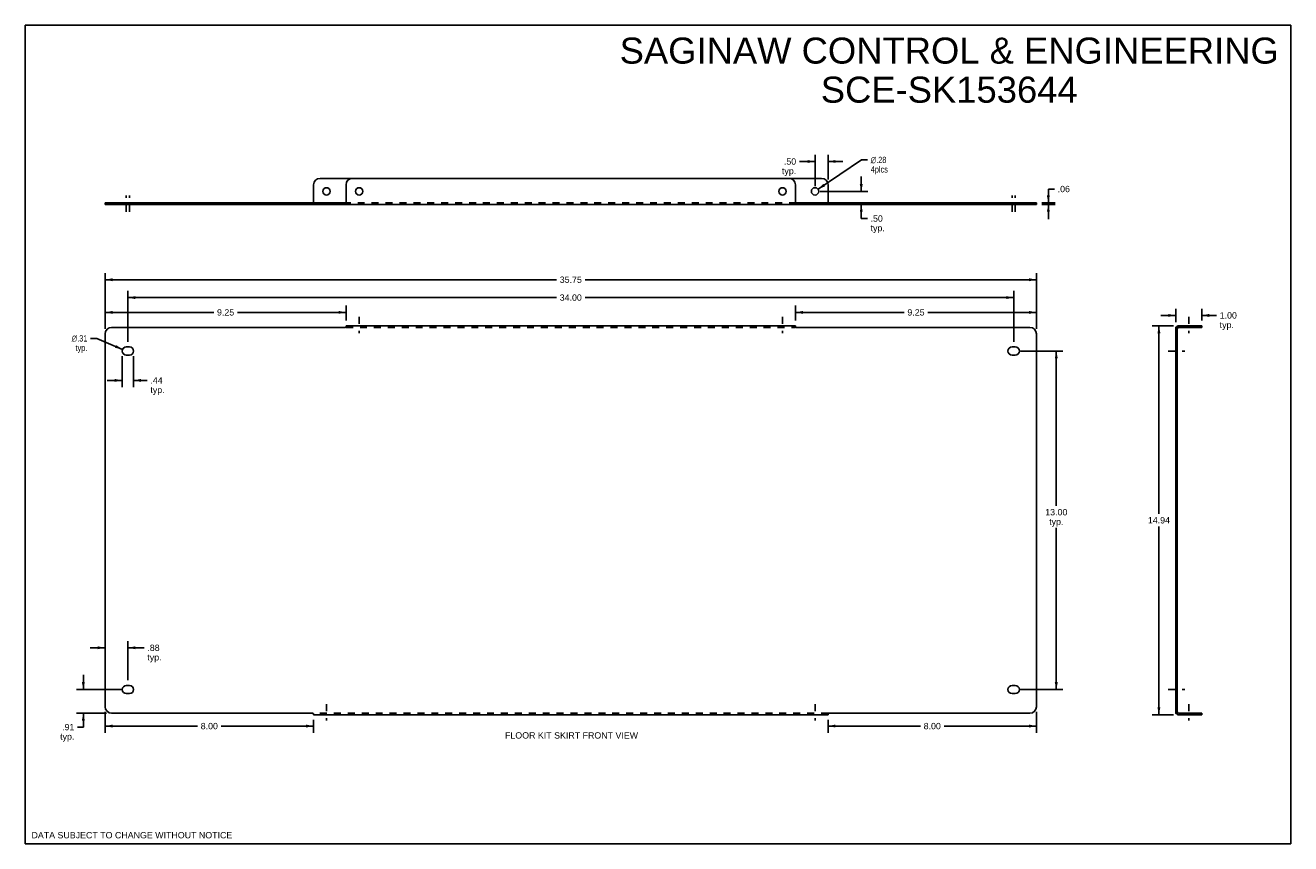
# Model space of a CAD drawing. Header units: inches. Extents: x 0 to 48.6, y 0 to 31.4.
import ezdxf

# ---------------------------------------------------------------- set-up
doc = ezdxf.new("R2010")
doc.units = ezdxf.units.IN
doc.header["$LTSCALE"] = 2.671429
doc.header["$MEASUREMENT"] = 0
doc.linetypes.add('DASHED', pattern=[0.2, 0.1, -0.1])
doc.linetypes.add('HIDDEN', pattern=[0.2, 0.1, -0.1])
doc.layers.get('0').update_dxf_attribs({"linetype": 'CONTINUOUS'})
for name, color, linetype in [('02___PRT_ALL_AXES', 7, 'CONTINUOUS'), ('DEFAULT_2', 8, 'HIDDEN'), ('DIMENSIONS', 7, 'CONTINUOUS')]:
    doc.layers.add(name, color=color, linetype=linetype)
doc.styles.get("Standard").update_dxf_attribs({"font": 'arial.ttf'})
doc.styles.add('TEXTSTYLE_1', font='gdt', dxfattribs={"width": 0.8})
doc.dimstyles.new('DIMSTYLE_1', dxfattribs={"dimtxt": 0.242857, "dimasz": 0.285714, "dimexe": 0.09, "dimexo": 0.07, "dimgap": 0.0425, "dimtad": 0, "dimtih": 1, "dimtoh": 1, "dimzin": 4, "dimdsep": 46, "dimtxsty": 'Standard', "dimblk": '_FILLED', "dimblk1": '_FILLED', "dimblk2": '_FILLED', "dimcen": 0.09, "dimazin": 1, "dimtfac": 1, "dimtofl": 0, "dimtmove": 0, "dimatfit": 3, "dimldrblk": '_FILLED', "dimfxl": 0, "dimtolj": 1, "dimtzin": 4, "dimarcsym": 0})
doc.dimstyles.new('DIMSTYLE_2', dxfattribs={"dimtxt": 0.242857, "dimasz": 0.285714, "dimexe": 0.09, "dimexo": 0.07, "dimgap": 0.09, "dimtad": 0, "dimtih": 1, "dimtoh": 1, "dimzin": 4, "dimdsep": 46, "dimtxsty": 'Standard', "dimblk": '_FILLED', "dimblk1": '_FILLED', "dimblk2": '_FILLED', "dimcen": 0.09, "dimazin": 1, "dimtfac": 1, "dimtofl": 0, "dimtmove": 0, "dimatfit": 1, "dimldrblk": '_FILLED', "dimfxl": 0, "dimtolj": 1, "dimtzin": 4, "dimarcsym": 0})

# ---------------------------------------------------------------- blocks, each defined once
blk = doc.blocks.new('_FILLED')
at = {"color": 0, "linetype": 'ByBlock'}
blk.add_solid([(0, 0), (-1, 0.2), (-1, -0.2)], dxfattribs=at)
blk = doc.blocks.new('*D1')
at = {"layer": 'DIMENSIONS', "color": 2, "linetype": 'Continuous'}
for p, q in [((3.063, 19.778), (3.063, 21.915)), ((38.813, 19.778), (38.813, 21.915)), ((3.063, 21.658), (20.392, 21.658)), ((38.813, 21.658), (21.484, 21.658))]:
    blk.add_line(p, q, dxfattribs=at)
at = {"layer": 'DIMENSIONS', "color": 2, "linetype": 'Continuous', "xscale": 0.2857142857, "yscale": 0.2857142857, "zscale": 0.2857142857, "rotation": 180}
blk.add_blockref('_FILLED', (3.063, 21.658), dxfattribs=at)
at = {"layer": 'DIMENSIONS', "color": 2, "linetype": 'Continuous', "xscale": 0.2857142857, "yscale": 0.2857142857, "zscale": 0.2857142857}
blk.add_blockref('_FILLED', (38.813, 21.658), dxfattribs=at)
at = {"layer": 'DIMENSIONS', "color": 2, "linetype": 'Continuous', "insert": (20.938, 21.78), "char_height": 0.2429, "width": 0.84865, "attachment_point": 2, "line_spacing_factor": 0.9}
blk.add_mtext('35.75', dxfattribs=at)
blk = doc.blocks.new('*D2')
at = {"layer": 'DIMENSIONS', "color": 2, "linetype": 'Continuous'}
for p, q in [((44.077, 19.888), (43.255, 19.888)), ((43.513, 19.888), (43.513, 12.663)), ((43.513, 4.951), (43.513, 12.177)), ((44.077, 4.951), (43.255, 4.951))]:
    blk.add_line(p, q, dxfattribs=at)
at = {"layer": 'DIMENSIONS', "color": 2, "linetype": 'Continuous', "xscale": 0.2857142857, "yscale": 0.2857142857, "zscale": 0.2857142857}
for p, rotation in [((43.513, 19.888), 90), ((43.513, 4.951), 270)]:
    blk.add_blockref('_FILLED', p, dxfattribs=dict(at, rotation=rotation))
at = {"layer": 'DIMENSIONS', "color": 2, "linetype": 'Continuous', "insert": (43.513, 12.541), "char_height": 0.2429, "width": 0.84865, "attachment_point": 2, "line_spacing_factor": 0.9}
blk.add_mtext('14.94', dxfattribs=at)
blk = doc.blocks.new('*D3')
at = {"layer": 'DIMENSIONS', "color": 2, "linetype": 'Continuous'}
for p, q in [((29.563, 20.088), (29.563, 20.662)), ((29.563, 20.404), (33.737, 20.404)), ((38.813, 20.404), (34.64, 20.404)), ((38.813, 19.778), (38.813, 20.662))]:
    blk.add_line(p, q, dxfattribs=at)
at = {"layer": 'DIMENSIONS', "color": 2, "linetype": 'Continuous', "xscale": 0.2857142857, "yscale": 0.2857142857, "zscale": 0.2857142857, "rotation": 180}
blk.add_blockref('_FILLED', (29.563, 20.404), dxfattribs=at)
at = {"layer": 'DIMENSIONS', "color": 2, "linetype": 'Continuous', "xscale": 0.2857142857, "yscale": 0.2857142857, "zscale": 0.2857142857}
blk.add_blockref('_FILLED', (38.813, 20.404), dxfattribs=at)
at = {"layer": 'DIMENSIONS', "color": 2, "linetype": 'Continuous', "insert": (34.188, 20.526), "char_height": 0.2429, "width": 0.65996, "attachment_point": 2, "line_spacing_factor": 0.9}
blk.add_mtext('9.25', dxfattribs=at)
blk = doc.blocks.new('*D4')
at = {"layer": 'DIMENSIONS', "color": 2, "linetype": 'Continuous'}
for p, q in [((3.063, 19.778), (3.063, 20.662)), ((3.063, 20.404), (7.237, 20.404)), ((12.313, 20.404), (8.14, 20.404)), ((12.313, 20.088), (12.313, 20.662))]:
    blk.add_line(p, q, dxfattribs=at)
at = {"layer": 'DIMENSIONS', "color": 2, "linetype": 'Continuous', "xscale": 0.2857142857, "yscale": 0.2857142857, "zscale": 0.2857142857, "rotation": 180}
blk.add_blockref('_FILLED', (3.063, 20.404), dxfattribs=at)
at = {"layer": 'DIMENSIONS', "color": 2, "linetype": 'Continuous', "xscale": 0.2857142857, "yscale": 0.2857142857, "zscale": 0.2857142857}
blk.add_blockref('_FILLED', (12.313, 20.404), dxfattribs=at)
at = {"layer": 'DIMENSIONS', "color": 2, "linetype": 'Continuous', "insert": (7.688, 20.526), "char_height": 0.2429, "width": 0.65996, "attachment_point": 2, "line_spacing_factor": 0.9}
blk.add_mtext('9.25', dxfattribs=at)
blk = doc.blocks.new('*D5')
at = {"layer": 'DIMENSIONS', "color": 2, "linetype": 'Continuous'}
for p, q in [((3.063, 5.061), (3.063, 4.261)), ((3.063, 4.518), (6.612, 4.518)), ((11.063, 4.518), (7.515, 4.518)), ((11.063, 4.751), (11.063, 4.261))]:
    blk.add_line(p, q, dxfattribs=at)
at = {"layer": 'DIMENSIONS', "color": 2, "linetype": 'Continuous', "xscale": 0.2857142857, "yscale": 0.2857142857, "zscale": 0.2857142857, "rotation": 180}
blk.add_blockref('_FILLED', (3.063, 4.518), dxfattribs=at)
at = {"layer": 'DIMENSIONS', "color": 2, "linetype": 'Continuous', "xscale": 0.2857142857, "yscale": 0.2857142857, "zscale": 0.2857142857}
blk.add_blockref('_FILLED', (11.063, 4.518), dxfattribs=at)
at = {"layer": 'DIMENSIONS', "color": 2, "linetype": 'Continuous', "insert": (7.063, 4.639), "char_height": 0.2429, "width": 0.65996, "attachment_point": 2, "line_spacing_factor": 0.9}
blk.add_mtext('8.00', dxfattribs=at)
blk = doc.blocks.new('*D6')
at = {"layer": 'DIMENSIONS', "color": 2, "linetype": 'Continuous'}
for p, q in [((38.813, 5.061), (38.813, 4.261)), ((30.813, 4.751), (30.813, 4.261)), ((30.813, 4.518), (34.362, 4.518)), ((38.813, 4.518), (35.265, 4.518))]:
    blk.add_line(p, q, dxfattribs=at)
at = {"layer": 'DIMENSIONS', "color": 2, "linetype": 'Continuous', "xscale": 0.2857142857, "yscale": 0.2857142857, "zscale": 0.2857142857, "rotation": 180}
blk.add_blockref('_FILLED', (30.813, 4.518), dxfattribs=at)
at = {"layer": 'DIMENSIONS', "color": 2, "linetype": 'Continuous', "xscale": 0.2857142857, "yscale": 0.2857142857, "zscale": 0.2857142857}
blk.add_blockref('_FILLED', (38.813, 4.518), dxfattribs=at)
at = {"layer": 'DIMENSIONS', "color": 2, "linetype": 'Continuous', "insert": (34.813, 4.639), "char_height": 0.2429, "width": 0.65996, "attachment_point": 2, "line_spacing_factor": 0.9}
blk.add_mtext('8.00', dxfattribs=at)
blk = doc.blocks.new('*D7')
at = {"layer": 'DIMENSIONS', "color": 2, "linetype": 'Continuous'}
for p, q in [((44.157, 20.028), (44.157, 20.544)), ((45.157, 20.088), (45.157, 20.544)), ((44.157, 20.287), (43.586, 20.287)), ((45.157, 20.287), (45.725, 20.287))]:
    blk.add_line(p, q, dxfattribs=at)
at = {"layer": 'DIMENSIONS', "color": 2, "linetype": 'Continuous', "xscale": 0.2857142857, "yscale": 0.2857142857, "zscale": 0.2857142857}
blk.add_blockref('_FILLED', (44.157, 20.287), dxfattribs=at)
at = {"layer": 'DIMENSIONS', "color": 2, "linetype": 'Continuous', "xscale": 0.2857142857, "yscale": 0.2857142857, "zscale": 0.2857142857, "rotation": 180}
blk.add_blockref('_FILLED', (45.157, 20.287), dxfattribs=at)
at = {"layer": 'DIMENSIONS', "color": 2, "linetype": 'Continuous', "insert": (45.846, 20.408), "char_height": 0.2429, "width": 0.65996, "attachment_point": 1, "line_spacing_factor": 0.9}
blk.add_mtext('1.00\\Ptyp.', dxfattribs=at)
blk = doc.blocks.new('*D8')
at = {"layer": 'DIMENSIONS', "color": 2, "linetype": 'Continuous'}
for p, q in [((38.201, 18.92), (39.831, 18.92)), ((39.574, 18.92), (39.574, 12.975)), ((39.574, 5.92), (39.574, 12.125)), ((38.201, 5.92), (39.831, 5.92))]:
    blk.add_line(p, q, dxfattribs=at)
at = {"layer": 'DIMENSIONS', "color": 2, "linetype": 'Continuous', "xscale": 0.2857142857, "yscale": 0.2857142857, "zscale": 0.2857142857}
for p, rotation in [((39.574, 18.92), 90), ((39.574, 5.92), 270)]:
    blk.add_blockref('_FILLED', p, dxfattribs=dict(at, rotation=rotation))
at = {"layer": 'DIMENSIONS', "color": 2, "linetype": 'Continuous', "insert": (39.574, 12.853), "char_height": 0.2429, "width": 0.84865, "attachment_point": 2, "line_spacing_factor": 0.9}
blk.add_mtext('13.00\\Ptyp.', dxfattribs=at)
blk = doc.blocks.new('*D9')
at = {"color": 2, "linetype": 'Continuous'}
for p, q in [((2.228, 5.92), (2.228, 6.491)), ((3.676, 5.92), (1.97, 5.92)), ((3.113, 5.011), (1.97, 5.011)), ((2.228, 5.011), (2.228, 4.479)), ((2.228, 4.479), (2.005, 4.479))]:
    blk.add_line(p, q, dxfattribs=at)
at = {"color": 2, "linetype": 'Continuous', "xscale": 0.2857142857, "yscale": 0.2857142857, "zscale": 0.2857142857}
for p, rotation in [((2.228, 5.92), 270), ((2.228, 5.011), 90)]:
    blk.add_blockref('_FILLED', p, dxfattribs=dict(at, rotation=rotation))
at = {"color": 2, "linetype": 'Continuous', "insert": (1.884, 4.6), "char_height": 0.2429, "width": 0.5462, "attachment_point": 3, "line_spacing_factor": 0.9}
blk.add_mtext('.91\\Ptyp.', dxfattribs=at)
blk = doc.blocks.new('*D10')
at = {"color": 2, "linetype": 'Continuous'}
for p, q in [((3.938, 6.276), (3.938, 7.781)), ((3.063, 7.524), (2.492, 7.524)), ((3.938, 7.524), (4.564, 7.524))]:
    blk.add_line(p, q, dxfattribs=at)
at = {"color": 2, "linetype": 'Continuous', "xscale": 0.2857142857, "yscale": 0.2857142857, "zscale": 0.2857142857}
blk.add_blockref('_FILLED', (3.063, 7.524), dxfattribs=at)
at = {"color": 2, "linetype": 'Continuous', "xscale": 0.2857142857, "yscale": 0.2857142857, "zscale": 0.2857142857, "rotation": 180}
blk.add_blockref('_FILLED', (3.938, 7.524), dxfattribs=at)
at = {"color": 2, "linetype": 'Continuous', "insert": (4.685, 7.645), "char_height": 0.2429, "width": 0.5462, "attachment_point": 1, "line_spacing_factor": 0.9}
blk.add_mtext('.88\\Ptyp.', dxfattribs=at)
blk = doc.blocks.new('*D11')
at = {"color": 2, "linetype": 'Continuous'}
for p, q in [((3.719, 18.72), (3.719, 17.534)), ((4.157, 18.72), (4.157, 17.534)), ((3.719, 17.792), (3.148, 17.792)), ((4.157, 17.792), (4.679, 17.792))]:
    blk.add_line(p, q, dxfattribs=at)
at = {"color": 2, "linetype": 'Continuous', "xscale": 0.2857142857, "yscale": 0.2857142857, "zscale": 0.2857142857}
blk.add_blockref('_FILLED', (3.719, 17.792), dxfattribs=at)
at = {"color": 2, "linetype": 'Continuous', "xscale": 0.2857142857, "yscale": 0.2857142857, "zscale": 0.2857142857, "rotation": 180}
blk.add_blockref('_FILLED', (4.157, 17.792), dxfattribs=at)
at = {"color": 2, "linetype": 'Continuous', "insert": (4.801, 17.913), "char_height": 0.2429, "width": 0.5462, "attachment_point": 1, "line_spacing_factor": 0.9}
blk.add_mtext('.44\\Ptyp.', dxfattribs=at)
blk = doc.blocks.new('*D12')
at = {"color": 2, "linetype": 'Continuous'}
for p, q in [((2.742, 19.406), (2.506, 19.406)), ((3.732, 18.981), (2.742, 19.406))]:
    blk.add_line(p, q, dxfattribs=at)
at = {"color": 2, "linetype": 'Continuous', "xscale": 0.2857142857, "yscale": 0.2857142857, "zscale": 0.2857142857, "rotation": 336.7778791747}
blk.add_blockref('_FILLED', (3.732, 18.981), dxfattribs=at)
at = {"color": 2, "linetype": 'Continuous', "insert": (2.384, 19.528), "char_height": 0.24286, "width": 0.79508, "attachment_point": 3, "line_spacing_factor": 0.9, "style": 'TEXTSTYLE_1'}
blk.add_mtext('{\\fgdt;n}\\fArial;.31\\Ptyp.', dxfattribs=at)
blk = doc.blocks.new('*D13')
at = {"color": 2, "linetype": 'Continuous'}
for p, q in [((32.088, 25.051), (32.088, 25.622)), ((30.513, 25.051), (32.345, 25.051)), ((32.088, 24.551), (32.088, 24.008)), ((32.088, 24.008), (32.323, 24.008))]:
    blk.add_line(p, q, dxfattribs=at)
at = {"color": 2, "linetype": 'Continuous', "xscale": 0.2857142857, "yscale": 0.2857142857, "zscale": 0.2857142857}
for p, rotation in [((32.088, 25.051), 270), ((32.088, 24.551), 90)]:
    blk.add_blockref('_FILLED', p, dxfattribs=dict(at, rotation=rotation))
at = {"color": 2, "linetype": 'Continuous', "insert": (32.445, 24.129), "char_height": 0.2429, "width": 0.5462, "attachment_point": 1, "line_spacing_factor": 0.9}
blk.add_mtext('.50\\Ptyp.', dxfattribs=at)
blk = doc.blocks.new('*D14')
at = {"color": 2, "linetype": 'Continuous'}
for p, q in [((30.313, 25.251), (30.313, 26.456)), ((30.813, 25.501), (30.813, 26.456)), ((30.313, 26.199), (29.712, 26.199)), ((30.813, 26.199), (31.385, 26.199))]:
    blk.add_line(p, q, dxfattribs=at)
at = {"color": 2, "linetype": 'Continuous', "xscale": 0.2857142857, "yscale": 0.2857142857, "zscale": 0.2857142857}
blk.add_blockref('_FILLED', (30.313, 26.199), dxfattribs=at)
at = {"color": 2, "linetype": 'Continuous', "xscale": 0.2857142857, "yscale": 0.2857142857, "zscale": 0.2857142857, "rotation": 180}
blk.add_blockref('_FILLED', (30.813, 26.199), dxfattribs=at)
at = {"color": 2, "linetype": 'Continuous', "insert": (29.59, 26.32), "char_height": 0.2429, "width": 0.5462, "attachment_point": 3, "line_spacing_factor": 0.9}
blk.add_mtext('.50\\Ptyp.', dxfattribs=at)
blk = doc.blocks.new('*D15')
at = {"color": 2, "linetype": 'Continuous'}
for p, q in [((30.429, 25.13), (32.093, 26.26)), ((32.093, 26.26), (32.328, 26.26))]:
    blk.add_line(p, q, dxfattribs=at)
at = {"color": 2, "linetype": 'Continuous', "xscale": 0.2857142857, "yscale": 0.2857142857, "zscale": 0.2857142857, "rotation": 214.1840486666}
blk.add_blockref('_FILLED', (30.429, 25.13), dxfattribs=at)
at = {"color": 2, "linetype": 'Continuous', "insert": (32.45, 26.381), "char_height": 0.24286, "width": 0.79508, "attachment_point": 1, "line_spacing_factor": 0.9, "style": 'TEXTSTYLE_1'}
blk.add_mtext('{\\fgdt;n}\\fArial;.28\\P4plcs', dxfattribs=at)
blk = doc.blocks.new('*D16')
at = {"color": 2, "linetype": 'Continuous'}
for p, q in [((39.269, 24.611), (39.269, 25.142)), ((39.269, 25.142), (39.505, 25.142)), ((39.013, 24.611), (39.526, 24.611)), ((39.013, 24.551), (39.526, 24.551)), ((39.269, 24.551), (39.269, 23.98))]:
    blk.add_line(p, q, dxfattribs=at)
at = {"color": 2, "linetype": 'Continuous', "xscale": 0.2857142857, "yscale": 0.2857142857, "zscale": 0.2857142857}
for p, rotation in [((39.269, 24.611), 270), ((39.269, 24.551), 90)]:
    blk.add_blockref('_FILLED', p, dxfattribs=dict(at, rotation=rotation))
at = {"color": 2, "linetype": 'Continuous', "insert": (39.626, 25.263), "char_height": 0.2429, "width": 0.47127, "attachment_point": 1, "line_spacing_factor": 0.9}
blk.add_mtext('.06', dxfattribs=at)
blk = doc.blocks.new('*D17')
at = {"color": 2, "linetype": 'Continuous'}
for p, q in [((3.938, 19.276), (3.938, 21.229)), ((3.938, 20.972), (20.392, 20.972)), ((37.938, 20.972), (21.484, 20.972)), ((37.938, 19.276), (37.938, 21.229))]:
    blk.add_line(p, q, dxfattribs=at)
at = {"color": 2, "linetype": 'Continuous', "xscale": 0.2857142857, "yscale": 0.2857142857, "zscale": 0.2857142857, "rotation": 180}
blk.add_blockref('_FILLED', (3.938, 20.972), dxfattribs=at)
at = {"color": 2, "linetype": 'Continuous', "xscale": 0.2857142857, "yscale": 0.2857142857, "zscale": 0.2857142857}
blk.add_blockref('_FILLED', (37.938, 20.972), dxfattribs=at)
at = {"color": 2, "linetype": 'Continuous', "insert": (20.938, 21.093), "char_height": 0.2429, "width": 0.84865, "attachment_point": 2, "line_spacing_factor": 0.9}
blk.add_mtext('34.00', dxfattribs=at)

msp = doc.modelspace()

# ---------------------------------------------------------------- linework, layer by layer
at = {"color": 7, "linetype": 'Continuous'}
for p, q in [((0, 0), (0, 31.429)), ((0, 31.429), (48.571, 31.429)), ((48.571, 0), (48.571, 31.429)), ((11.063, 24.626), (11.063, 25.301)), ((11.313, 25.551), (12.563, 25.551)), ((29.313, 25.551), (30.563, 25.551)), ((30.813, 25.301), (30.813, 24.626)), ((3.063, 24.611), (3.063, 24.551)), ((3.063, 24.611), (12.287, 24.611)), ((12.291, 24.612), (12.287, 24.611)), ((12.287, 24.611), (12.287, 24.551)), ((29.586, 24.612), (29.589, 24.611)), ((29.589, 24.611), (38.813, 24.611)), ((29.589, 24.611), (29.589, 24.551)), ((38.813, 24.611), (38.813, 24.551)), ((44.217, 19.828), (44.157, 19.828)), ((44.186, 19.847), (44.197, 19.838)), ((44.217, 5.011), (44.217, 19.828)), ((44.277, 19.828), (45.157, 19.828)), ((45.157, 19.828), (45.157, 19.888)), ((44.217, 5.011), (44.157, 5.011)), ((44.186, 4.993), (44.197, 5.002)), ((44.277, 5.011), (45.157, 5.011)), ((45.157, 5.011), (45.157, 4.951)), ((0, 0), (48.571, 0))]:
    msp.add_line(p, q, dxfattribs=at)
at = {"color": 3, "linetype": 'Continuous'}
for p, q in [((12.313, 25.301), (12.313, 24.58)), ((29.313, 25.551), (12.563, 25.551)), ((29.563, 24.58), (29.563, 25.301)), ((12.287, 24.551), (3.063, 24.551)), ((12.291, 24.552), (12.287, 24.551)), ((12.298, 24.551), (29.579, 24.551)), ((29.585, 24.552), (29.589, 24.551)), ((38.813, 24.551), (29.589, 24.551)), ((3.063, 19.578), (3.063, 5.261)), ((12.287, 19.828), (3.313, 19.828)), ((12.291, 19.831), (12.287, 19.828)), ((12.294, 19.833), (12.291, 19.831)), ((12.313, 19.888), (12.313, 19.847)), ((12.313, 19.888), (29.563, 19.888)), ((29.563, 19.888), (29.563, 19.847)), ((29.585, 19.831), (29.589, 19.828)), ((38.563, 19.828), (29.589, 19.828)), ((38.813, 5.261), (38.813, 19.578)), ((44.157, 5.011), (44.157, 19.828)), ((44.182, 19.844), (44.178, 19.841)), ((44.186, 19.847), (44.182, 19.844)), ((44.277, 19.888), (45.157, 19.888)), ((3.313, 5.011), (11.037, 5.011)), ((11.041, 5.008), (11.037, 5.011)), ((11.063, 4.951), (11.063, 4.993)), ((30.813, 4.951), (11.063, 4.951)), ((30.813, 4.951), (30.813, 4.993)), ((30.832, 5.006), (30.835, 5.008)), ((30.835, 5.008), (30.839, 5.011)), ((30.839, 5.011), (38.563, 5.011)), ((44.182, 4.996), (44.178, 4.998)), ((44.186, 4.993), (44.182, 4.996)), ((45.157, 4.951), (44.277, 4.951))]:
    msp.add_line(p, q, dxfattribs=at)
at = {"color": 7, "linetype": 'Continuous'}
for points in [[(11.063, 24.626), (11.059, 24.625), (11.056, 24.624), (11.052, 24.622), (11.049, 24.619), (11.047, 24.616), (11.044, 24.614), (11.041, 24.612)], [(12.313, 24.626), (12.309, 24.625), (12.306, 24.624), (12.302, 24.622), (12.299, 24.619), (12.297, 24.616), (12.294, 24.614), (12.291, 24.612)], [(29.563, 24.626), (29.567, 24.625), (29.571, 24.624), (29.574, 24.622), (29.577, 24.619), (29.58, 24.616), (29.583, 24.614), (29.586, 24.612)], [(30.813, 24.626), (30.817, 24.625), (30.821, 24.624), (30.824, 24.622), (30.827, 24.619), (30.83, 24.616), (30.833, 24.614), (30.836, 24.612)], [(44.232, 19.808), (44.232, 19.809), (44.23, 19.811), (44.228, 19.813), (44.225, 19.816), (44.223, 19.819), (44.22, 19.822), (44.218, 19.825)], [(44.223, 19.815), (44.223, 19.815), (44.224, 19.814), (44.223, 19.815), (44.222, 19.816)], [(44.232, 5.032), (44.232, 5.031), (44.23, 5.029), (44.228, 5.027), (44.225, 5.024), (44.223, 5.021), (44.22, 5.018), (44.218, 5.014)]]:
    msp.add_lwpolyline(points, dxfattribs=at)
at = {"color": 3, "linetype": 'Continuous'}
for points in [[(12.306, 24.572), (12.303, 24.567), (12.3, 24.562), (12.297, 24.558), (12.294, 24.554), (12.291, 24.552)], [(12.313, 24.58), (12.31, 24.576), (12.306, 24.572)], [(29.563, 24.58), (29.567, 24.576), (29.57, 24.572)], [(29.57, 24.572), (29.573, 24.567), (29.576, 24.562), (29.579, 24.558), (29.582, 24.554), (29.585, 24.552)], [(12.313, 19.847), (12.31, 19.844), (12.306, 19.841), (12.303, 19.839), (12.3, 19.837), (12.294, 19.833)], [(29.563, 19.847), (29.567, 19.844), (29.57, 19.841), (29.573, 19.839), (29.576, 19.837)], [(29.576, 19.837), (29.582, 19.833), (29.585, 19.831)], [(44.178, 19.841), (44.173, 19.839), (44.168, 19.837), (44.164, 19.835), (44.16, 19.833), (44.158, 19.831)], [(11.05, 5.002), (11.044, 5.006), (11.041, 5.008)], [(11.063, 4.993), (11.06, 4.996), (11.056, 4.998), (11.053, 5), (11.05, 5.002)], [(30.813, 4.993), (30.817, 4.996), (30.82, 4.998), (30.823, 5), (30.826, 5.002), (30.832, 5.006)], [(44.178, 4.998), (44.173, 5), (44.168, 5.002), (44.164, 5.004), (44.16, 5.006), (44.158, 5.008)]]:
    msp.add_lwpolyline(points, dxfattribs=at)
at = {"color": 7, "linetype": 'Continuous'}
for centre, radius, start, end in [((11.313, 25.301), 0.25, 90, 180), ((30.563, 25.301), 0.25, 0, 90), ((44.277, 19.768), 0.06, 90, 159.6051), ((44.277, 5.071), 0.06, 200.3949, 270)]:
    msp.add_arc(centre, radius, start, end, dxfattribs=at)
at = {"color": 3, "linetype": 'Continuous'}
for centre, radius, start, end in [((12.563, 25.301), 0.25, 90, 180), ((29.313, 25.301), 0.25, 0, 90), ((3.313, 19.578), 0.25, 90, 180), ((38.563, 19.578), 0.25, 0, 90), ((44.277, 19.768), 0.12, 90, 146.0382), ((3.313, 5.261), 0.25, 180, 270), ((38.563, 5.261), 0.25, 270, 360), ((44.277, 5.071), 0.12, 213.9618, 270)]:
    msp.add_arc(centre, radius, start, end, dxfattribs=at)
at = {"layer": '02___PRT_ALL_AXES', "color": 2, "linetype": 'DASHED'}
for p, q in [((3.876, 24.265), (3.876, 24.897)), ((4.001, 24.265), (4.001, 24.897)), ((37.876, 24.265), (37.876, 24.897)), ((38.001, 24.265), (38.001, 24.897)), ((12.813, 20.234), (12.813, 19.603)), ((29.063, 20.234), (29.063, 19.603)), ((44.657, 20.234), (44.657, 19.603)), ((43.871, 18.92), (44.503, 18.92)), ((43.871, 5.92), (44.503, 5.92)), ((11.563, 5.357), (11.563, 4.725)), ((30.313, 5.357), (30.313, 4.725)), ((44.657, 5.357), (44.657, 4.725))]:
    msp.add_line(p, q, dxfattribs=at)
at = {"layer": '02___PRT_ALL_AXES', "color": 8, "linetype": 'HIDDEN'}
for p, q in [((3.719, 24.611), (3.719, 24.551)), ((3.719, 24.611), (4.157, 24.611)), ((3.719, 24.551), (4.157, 24.551)), ((4.157, 24.611), (4.157, 24.551)), ((37.719, 24.611), (38.157, 24.611)), ((37.719, 24.611), (37.719, 24.551)), ((37.719, 24.551), (38.157, 24.551)), ((38.157, 24.611), (38.157, 24.551)), ((44.517, 19.828), (44.517, 19.888)), ((44.798, 19.888), (44.517, 19.888)), ((44.798, 19.828), (44.517, 19.828)), ((44.798, 19.828), (44.798, 19.888)), ((44.157, 19.076), (44.157, 18.763)), ((44.217, 19.076), (44.157, 19.076)), ((44.217, 19.076), (44.217, 18.763)), ((44.217, 18.763), (44.157, 18.763)), ((44.217, 6.076), (44.157, 6.076)), ((44.157, 6.076), (44.157, 5.763)), ((44.217, 6.076), (44.217, 5.763)), ((44.217, 5.763), (44.157, 5.763)), ((44.798, 5.011), (44.517, 5.011)), ((44.517, 4.951), (44.517, 5.011)), ((44.798, 4.951), (44.517, 4.951)), ((44.798, 4.951), (44.798, 5.011))]:
    msp.add_line(p, q, dxfattribs=at)
at = {"layer": '02___PRT_ALL_AXES', "color": 3, "linetype": 'Continuous'}
for p, q in [((3.876, 19.076), (4.001, 19.076)), ((37.876, 19.076), (38.001, 19.076)), ((4.001, 18.763), (3.876, 18.763)), ((38.001, 18.763), (37.876, 18.763)), ((3.876, 6.076), (4.001, 6.076)), ((37.876, 6.076), (38.001, 6.076)), ((4.001, 5.763), (3.876, 5.763)), ((38.001, 5.763), (37.876, 5.763))]:
    msp.add_line(p, q, dxfattribs=at)
at = {"layer": '02___PRT_ALL_AXES', "color": 7, "linetype": 'Continuous'}
for centre in [(11.563, 25.051), (30.313, 25.051)]:
    msp.add_circle(centre, 0.141, dxfattribs=at)
at = {"layer": '02___PRT_ALL_AXES', "color": 3, "linetype": 'Continuous'}
for centre in [(12.813, 25.051), (29.063, 25.051)]:
    msp.add_circle(centre, 0.141, dxfattribs=at)
for centre, start, end in [((3.876, 18.92), 90, 270), ((4.001, 18.92), 270, 90), ((37.876, 18.92), 90, 270), ((38.001, 18.92), 270, 90), ((3.876, 5.92), 90, 270), ((4.001, 5.92), 270, 90), ((37.876, 5.92), 90, 270), ((38.001, 5.92), 270, 90)]:
    msp.add_arc(centre, 0.156, start, end, dxfattribs=at)
at = {"layer": 'DEFAULT_2', "color": 8, "linetype": 'HIDDEN'}
for p, q in [((11.041, 24.612), (11.037, 24.611)), ((11.037, 24.611), (11.037, 24.551)), ((11.063, 24.58), (11.063, 24.626)), ((29.589, 24.611), (12.287, 24.611)), ((12.298, 24.551), (12.287, 24.551)), ((29.589, 24.551), (29.579, 24.551)), ((30.813, 24.58), (30.813, 24.626)), ((30.836, 24.612), (30.839, 24.611)), ((30.839, 24.611), (30.839, 24.551)), ((12.313, 19.828), (29.563, 19.828)), ((44.158, 19.831), (44.157, 19.828)), ((44.188, 19.828), (44.187, 19.829)), ((44.197, 19.838), (44.232, 19.808)), ((44.218, 19.825), (44.217, 19.828)), ((30.813, 5.011), (11.063, 5.011)), ((44.158, 5.008), (44.157, 5.011)), ((44.197, 5.002), (44.232, 5.032)), ((44.218, 5.014), (44.217, 5.011))]:
    msp.add_line(p, q, dxfattribs=at)
for points in [[(11.063, 24.58), (11.06, 24.576), (11.056, 24.572), (11.053, 24.567), (11.05, 24.562), (11.047, 24.558), (11.044, 24.554), (11.041, 24.552), (11.037, 24.551)], [(30.813, 24.58), (30.817, 24.576), (30.82, 24.572), (30.823, 24.567), (30.826, 24.562), (30.829, 24.558), (30.832, 24.554), (30.835, 24.552), (30.839, 24.551)], [(44.187, 19.829), (44.187, 19.829), (44.187, 19.829), (44.188, 19.828), (44.19, 19.828), (44.192, 19.828), (44.194, 19.827), (44.196, 19.827), (44.198, 19.826), (44.201, 19.825), (44.203, 19.825), (44.205, 19.824), (44.208, 19.823), (44.21, 19.822), (44.212, 19.821), (44.214, 19.82), (44.216, 19.819), (44.218, 19.818), (44.22, 19.817), (44.222, 19.816), (44.223, 19.815)], [(44.224, 5.025), (44.224, 5.025), (44.223, 5.025), (44.222, 5.024), (44.22, 5.023), (44.218, 5.021), (44.216, 5.02), (44.214, 5.019), (44.212, 5.018), (44.209, 5.017), (44.207, 5.016), (44.205, 5.016), (44.202, 5.015), (44.2, 5.014), (44.198, 5.013), (44.196, 5.013), (44.194, 5.012), (44.191, 5.012), (44.19, 5.011), (44.188, 5.011), (44.187, 5.011)], [(44.187, 5.011), (44.187, 5.011), (44.187, 5.011), (44.188, 5.011)], [(44.223, 5.024), (44.224, 5.025), (44.224, 5.025)]]:
    msp.add_lwpolyline(points, dxfattribs=at)
for centre, radius, start, end in [((44.277, 19.768), 0.12, 146.0382, 180), ((44.277, 19.768), 0.06, 159.6051, 180), ((44.277, 5.071), 0.12, 180, 213.9618), ((44.277, 5.071), 0.06, 180, 200.3949)]:
    msp.add_arc(centre, radius, start, end, dxfattribs=at)

# ---------------------------------------------------------------- texts
at = {"color": 2, "linetype": 'Continuous', "insert": (0.237, 0.449), "char_height": 0.24286, "width": 7.69379, "attachment_point": 1, "line_spacing_factor": 0.9}
msp.add_mtext('DATA SUBJECT TO CHANGE WITHOUT NOTICE', dxfattribs=at)
at = {"layer": 'DIMENSIONS', "color": 2, "linetype": 'Continuous', "attachment_point": 2, "line_spacing_factor": 0.9}
for s, insert, char_height, width in [('SAGINAW CONTROL & ENGINEERING\\PSCE-SK153644', (35.464, 30.957), 1, 25.25651), ('FLOOR KIT SKIRT FRONT VIEW', (20.967, 4.281), 0.24286, 5.09729)]:
    msp.add_mtext(s, dxfattribs=dict(at, insert=insert, char_height=char_height, width=width))

# ---------------------------------------------------------------- dimensions: what is measured, and where the dimension line sits
at = {"color": 2, "linetype": 'Continuous'}
for base, p1, p2, angle, picture, middle in [((30.313, 26.199), (30.813, 25.431), (30.313, 25.181), 180, '*D14', (29.317, 26.017)), ((32.088, 25.051), (29.589, 24.551), (30.443, 25.051), 90, '*D13', (32.718, 23.826)), ((3.719, 17.792), (4.157, 18.79), (3.719, 18.79), 180, '*D11', (5.074, 17.609)), ((2.228, 5.92), (3.183, 5.011), (3.746, 5.92), 90, '*D9', (1.611, 4.297))]:
    dim = msp.add_linear_dim(base=base, p1=p1, p2=p2, angle=angle, text='<>\\Ptyp.', dimstyle='DIMSTYLE_1', dxfattribs=at)
    dim.commit()
    dim.dimension.update_dxf_attribs({"geometry": picture, "text_midpoint": middle, "dimtype": 160})
for p1, p2, text, picture, middle in [((30.429, 25.13), (30.197, 24.972), '%%c<>\\P4plcs', '*D15', (32.847, 26.077)), ((3.732, 18.981), (4.019, 18.858), '%%c<>\\Ptyp.', '*D12', (1.987, 19.224))]:
    dim = msp.add_diameter_dim_2p(p1=p1, p2=p2, text=text, dimstyle='DIMSTYLE_2', override={"dimpost": '<>'}, dxfattribs=at)
    dim.commit()
    dim.dimension.update_dxf_attribs({"geometry": picture, "text_midpoint": middle, "dimtype": 163})
dim = msp.add_linear_dim(base=(39.269, 24.551), p1=(39.596, 24.611), p2=(39.596, 24.551), angle=270, dimstyle='DIMSTYLE_1', dxfattribs=at)
dim.commit()
dim.dimension.update_dxf_attribs({"geometry": '*D16', "text_midpoint": (39.869, 25.14), "dimtype": 160})
dim = msp.add_linear_dim(base=(37.938, 20.972), p1=(3.938, 19.206), p2=(37.938, 19.206), dimstyle='DIMSTYLE_1', dxfattribs=at)
dim.commit()
dim.dimension.update_dxf_attribs({"geometry": '*D17', "text_midpoint": (20.938, 20.97), "dimtype": 160})
dim = msp.add_linear_dim(base=(3.938118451, 7.5240371), p1=(3.063118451, 5.260982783), p2=(3.938118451, 6.205982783), text='<>\\Ptyp.', dimstyle='DIMSTYLE_1', dxfattribs=at)
dim.commit()
dim.dimension.update_dxf_attribs({"geometry": '*D10', "text_midpoint": (4.95840185, 7.341894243), "dimtype": 160})
at = {"layer": 'DIMENSIONS', "color": 2, "linetype": 'Continuous'}
for base, p1, p2, picture, middle in [((38.813, 21.658), (3.063, 19.708), (38.813, 19.708), '*D1', (20.939, 21.657)), ((12.313, 20.404), (3.063, 19.708), (12.313, 20.018), '*D4', (7.688, 20.403)), ((11.063, 4.518), (3.063, 5.131), (11.063, 4.191), '*D5', (7.062, 4.516))]:
    dim = msp.add_linear_dim(base=base, p1=p1, p2=p2, dimstyle='DIMSTYLE_1', dxfattribs=at)
    dim.commit()
    dim.dimension.update_dxf_attribs({"geometry": picture, "text_midpoint": middle, "dimtype": 160})
for base, p1, p2, angle, picture, middle in [((29.563, 20.404), (38.813, 19.708), (29.563, 20.018), 180, '*D3', (34.188, 20.403)), ((43.513, 19.888), (44.147, 4.951), (44.147, 19.888), 90, '*D2', (43.523, 12.418)), ((30.813, 4.518), (38.813, 5.131), (30.813, 4.191), 180, '*D6', (34.812, 4.516))]:
    dim = msp.add_linear_dim(base=base, p1=p1, p2=p2, angle=angle, dimstyle='DIMSTYLE_1', dxfattribs=at)
    dim.commit()
    dim.dimension.update_dxf_attribs({"geometry": picture, "text_midpoint": middle, "dimtype": 160})
dim = msp.add_linear_dim(base=(45.157, 20.287), p1=(44.157, 19.958), p2=(45.157, 20.614), text='<>\\Ptyp.', dimstyle='DIMSTYLE_1', dxfattribs=at)
dim.commit()
dim.dimension.update_dxf_attribs({"geometry": '*D7', "text_midpoint": (46.176, 20.105), "dimtype": 160})
dim = msp.add_linear_dim(base=(39.574, 18.92), p1=(38.131, 5.92), p2=(38.131, 18.92), angle=90, text='<>\\Ptyp.', dimstyle='DIMSTYLE_1', dxfattribs=at)
dim.commit()
dim.dimension.update_dxf_attribs({"geometry": '*D8', "text_midpoint": (39.574, 12.55), "dimtype": 160})

doc.saveas('drawing.dxf')
